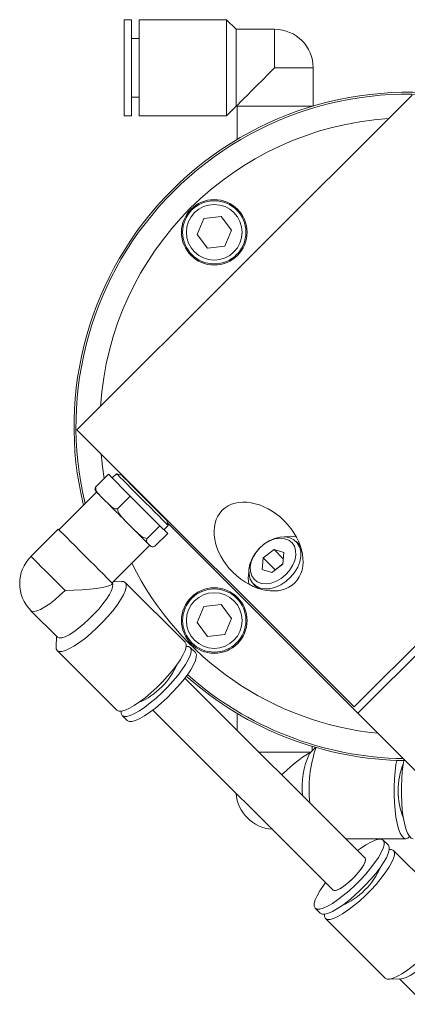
# Model space of a CAD drawing. Header units: inches. Extents: x 1.3 to 31.2, y 1 to 21.2.
# Tile 3 of 7: x 9.1 to 11.1, y 8.6 to 13.8. Entities that reach past the tile are written whole.
import ezdxf

# ---------------------------------------------------------------- set-up
doc = ezdxf.new("R2010")
doc.units = ezdxf.units.IN
doc.header["$MEASUREMENT"] = 0

msp = doc.modelspace()

# ---------------------------------------------------------------- linework, layer by layer
at = {"color": 7, "linetype": 'Continuous', "lineweight": 15}
for p, q in [((9.6674, 13.7846), (9.628, 13.7846)), ((9.628, 13.7846), (9.628, 13.2807)), ((9.6674, 13.7846), (9.6674, 13.2807)), ((10.1634, 13.7846), (9.7067, 13.7846)), ((9.7067, 13.7846), (9.7067, 13.2807)), ((10.2138, 13.7342), (10.1634, 13.7846)), ((10.1634, 13.7846), (10.1634, 13.2807)), ((10.4156, 13.7342), (10.2138, 13.7342)), ((10.2138, 13.7342), (10.2138, 13.3311)), ((10.4156, 13.7342), (10.4156, 13.5326)), ((9.7067, 13.6862), (9.6674, 13.6862)), ((10.4156, 13.5326), (10.6172, 13.5326)), ((10.6172, 13.3322), (10.6172, 13.5326)), ((9.3812, 11.6364), (11.1348, 13.39)), ((9.6674, 13.3791), (9.7067, 13.3791)), ((10.1634, 13.2807), (10.2138, 13.3311)), ((10.2138, 13.3311), (10.214, 13.3311)), ((10.214, 13.3311), (10.6134, 13.3311)), ((10.2187, 13.3311), (10.2187, 13.1572)), ((10.6124, 13.3308), (10.6124, 13.3311)), ((9.628, 13.2807), (9.6674, 13.2807)), ((9.7067, 13.2807), (10.1634, 13.2807)), ((10.0454, 12.7442), (10.0095, 12.6606)), ((10.1357, 12.7548), (10.0454, 12.7442)), ((10.1901, 12.682), (10.1357, 12.7548)), ((10.0095, 12.6606), (10.0639, 12.5878)), ((10.1542, 12.5985), (10.1901, 12.682)), ((10.0639, 12.5878), (10.1542, 12.5985)), ((12.5852, 11.9396), (10.8316, 10.186)), ((10.8508, 10.1526), (12.6186, 11.9204)), ((9.3812, 11.6364), (10.8316, 10.186)), ((9.4791, 11.3372), (9.5464, 11.4044)), ((9.5464, 11.4044), (9.6607, 11.29)), ((9.5882, 11.4071), (9.5659, 11.3848)), ((9.6141, 11.4002), (9.5882, 11.4071)), ((9.6157, 11.4018), (9.6141, 11.4002)), ((9.4842, 11.3107), (9.2871, 11.1136)), ((9.505, 11.2899), (9.5256, 11.2693)), ((9.5256, 11.2693), (9.5462, 11.2487)), ((9.5935, 11.2228), (9.6607, 11.29)), ((9.6607, 11.29), (9.8157, 11.1351)), ((9.6324, 11.1625), (9.6603, 11.1346)), ((9.8521, 11.1622), (9.8537, 11.1638)), ((9.859, 11.1363), (9.8521, 11.1622)), ((9.8561, 11.1474), (10.8508, 10.1526)), ((9.2838, 11.1169), (9.1412, 10.9744)), ((9.6603, 11.1346), (9.6882, 11.1067)), ((9.7485, 11.0678), (9.8157, 11.1351)), ((9.7891, 11.0272), (9.8563, 11.0945)), ((9.8157, 11.1351), (9.8563, 11.0945)), ((9.8368, 11.114), (9.859, 11.1363)), ((9.7508, 11.0441), (9.7581, 11.0368)), ((9.7581, 11.0368), (9.7654, 11.0295)), ((10.5489, 11.0307), (10.5282, 11.0515)), ((9.5655, 10.8352), (9.7626, 11.0323)), ((9.7656, 11.0293), (9.7654, 11.0295)), ((10.4124, 11.0105), (10.3558, 10.9667)), ((10.4636, 10.9938), (10.4124, 11.0105)), ((10.4608, 10.9621), (10.4124, 11.0105)), ((10.4582, 10.9332), (10.4636, 10.9938)), ((10.3558, 10.9667), (10.3503, 10.9062)), ((10.4183, 10.9042), (10.3558, 10.9667)), ((10.4015, 10.8895), (10.4582, 10.9332)), ((10.4584, 10.9352), (10.4183, 10.9042)), ((10.3503, 10.9062), (10.4015, 10.8895)), ((10.4183, 10.9042), (10.4181, 10.9023)), ((9.5643, 10.8273), (9.5688, 10.8319)), ((9.6169, 10.8429), (9.5717, 10.8414)), ((9.5781, 10.8416), (9.5759, 10.8456)), ((9.9472, 10.5248), (9.6345, 10.8374)), ((10.3055, 10.8288), (10.3262, 10.808)), ((9.1412, 10.6893), (9.2793, 10.5512)), ((10.0454, 10.7112), (10.0095, 10.6277)), ((10.1357, 10.7219), (10.0454, 10.7112)), ((10.1901, 10.6491), (10.1357, 10.7219)), ((10.0095, 10.6277), (10.0639, 10.5548)), ((10.1542, 10.5655), (10.1901, 10.6491)), ((9.2746, 10.5559), (9.2727, 10.4987)), ((10.0639, 10.5548), (10.1542, 10.5655)), ((9.2782, 10.4811), (9.5908, 10.1685)), ((10.0011, 10.4709), (9.9741, 10.4978)), ((10.8887, 9.3939), (9.9459, 10.3368)), ((9.7788, 10.1697), (10.7217, 9.2269)), ((9.6178, 10.1415), (9.6447, 10.1146)), ((10.2187, 10.1526), (10.2187, 10.0639)), ((10.8508, 10.1526), (11.9118, 9.0916)), ((10.6285, 9.9742), (10.5983, 9.942)), ((10.6124, 9.9571), (10.6124, 9.979)), ((10.6046, 9.9487), (10.334, 9.9487)), ((10.7875, 9.4951), (11.1023, 9.4951)), ((11.0103, 9.4616), (10.9834, 9.4886)), ((11.3499, 9.1221), (11.0373, 9.4347)), ((10.627, 9.1322), (10.654, 9.1053)), ((10.6809, 9.0783), (10.9935, 8.7657)), ((11.0112, 8.7602), (11.0778, 8.7625)), ((11.0684, 8.7622), (11.2018, 8.6288))]:
    msp.add_line(p, q, dxfattribs=at)
at = {"color": 7, "linetype": 'Continuous', "lineweight": 15, "flags": 128}
for points in [[(10.214, 13.3311), (10.2165, 13.3335), (10.2239, 13.3409), (10.236, 13.353), (10.2525, 13.3696), (10.2731, 13.3901), (10.2971, 13.4141), (10.3241, 13.4411), (10.3533, 13.4703), (10.3841, 13.5011), (10.4156, 13.5326)], [(9.5078, 11.5097), (9.5151, 11.4441), (9.5244, 11.3825)], [(9.859, 11.1363), (9.8579, 11.1374), (9.8522, 11.1431), (9.8419, 11.1534), (9.8273, 11.168), (9.809, 11.1864), (9.7875, 11.2078), (9.7638, 11.2316), (9.7386, 11.2568), (9.7128, 11.2825), (9.6875, 11.3078), (9.6634, 11.3319), (9.6416, 11.3538), (9.6227, 11.3727), (9.6074, 11.3879), (9.5964, 11.399), (9.5899, 11.4054), (9.5882, 11.4071)], [(9.8521, 11.1622), (9.8507, 11.1636), (9.8447, 11.1696), (9.8341, 11.1802), (9.8193, 11.1949), (9.8011, 11.2132), (9.78, 11.2342), (9.757, 11.2572), (9.7331, 11.2812), (9.7091, 11.3051), (9.6862, 11.3281), (9.6651, 11.3491), (9.6469, 11.3674), (9.6321, 11.3821), (9.6215, 11.3928), (9.6155, 11.3988), (9.6141, 11.4002)], [(9.505, 11.2899), (9.4991, 11.2958), (9.494, 11.3009), (9.4897, 11.3051), (9.4863, 11.3086), (9.4837, 11.3111), (9.4821, 11.3128), (9.4813, 11.3136), (9.4812, 11.3137)], [(9.6324, 11.1625), (9.6211, 11.1738), (9.6098, 11.1851), (9.5985, 11.1963), (9.5875, 11.2074), (9.5766, 11.2182), (9.5661, 11.2288), (9.5559, 11.239), (9.5462, 11.2487)], [(9.5688, 10.8319), (9.5679, 10.8328), (9.5624, 10.8383), (9.5523, 10.8483), (9.538, 10.8627), (9.5198, 10.8809), (9.4984, 10.9022), (9.4746, 10.9261), (9.4492, 10.9515), (9.4229, 10.9778), (9.3968, 11.0039), (9.3717, 11.029), (9.3484, 11.0523), (9.3278, 11.0729), (9.3105, 11.0901), (9.2972, 11.1035), (9.2883, 11.1124), (9.2841, 11.1166), (9.2838, 11.1169)], [(9.7508, 11.0441), (9.7453, 11.0495), (9.7391, 11.0558), (9.7322, 11.0627), (9.7246, 11.0703), (9.7163, 11.0786), (9.7074, 11.0874), (9.698, 11.0968), (9.6882, 11.1067)], [(10.281, 10.906), (10.2864, 10.9342), (10.2975, 10.9627), (10.3139, 10.9902), (10.3347, 11.0155), (10.3592, 11.0374), (10.3861, 11.0552), (10.4144, 11.0679), (10.4428, 11.075), (10.4701, 11.0763), (10.495, 11.0715), (10.5166, 11.0611), (10.5337, 11.0453), (10.5458, 11.025), (10.5522, 11.0009), (10.5527, 10.9742), (10.5472, 10.946), (10.5361, 10.9176), (10.5198, 10.8901), (10.4989, 10.8648), (10.4745, 10.8428), (10.4475, 10.8251), (10.4192, 10.8124), (10.3908, 10.8052), (10.3635, 10.804), (10.3386, 10.8087), (10.3171, 10.8192), (10.2999, 10.8349), (10.2879, 10.8553), (10.2815, 10.8793), (10.281, 10.906)], [(10.2881, 10.9201), (10.2888, 10.8952), (10.2954, 10.873), (10.3076, 10.8546), (10.3247, 10.841), (10.346, 10.8329), (10.3704, 10.8307), (10.3966, 10.8344), (10.4233, 10.844), (10.4492, 10.8588), (10.473, 10.8782), (10.4934, 10.9012), (10.5096, 10.9267), (10.5206, 10.9533), (10.5259, 10.9798), (10.5252, 11.0048), (10.5186, 11.027), (10.5064, 11.0453), (10.4892, 11.0589), (10.4679, 11.067), (10.4436, 11.0693), (10.4174, 11.0655), (10.3907, 11.056), (10.3648, 11.0411), (10.341, 11.0217), (10.3205, 10.9987), (10.3044, 10.9732), (10.2934, 10.9466), (10.2881, 10.9201)], [(9.3195, 10.7961), (9.2935, 10.8221), (9.2672, 10.8484), (9.2415, 10.8741), (9.2172, 10.8984), (9.1952, 10.9204), (9.1762, 10.9394), (9.1608, 10.9548), (9.1497, 10.9659), (9.1431, 10.9725), (9.1412, 10.9744)], [(9.2782, 10.4811), (9.288, 10.4761), (9.3024, 10.4762), (9.3209, 10.4813), (9.3432, 10.4912), (9.3686, 10.5057), (9.3963, 10.5244), (9.4257, 10.5468), (9.4559, 10.5722), (9.4862, 10.6), (9.5156, 10.6294), (9.5434, 10.6597), (9.5689, 10.6899), (9.5912, 10.7193), (9.6099, 10.747), (9.6244, 10.7724), (9.6343, 10.7947), (9.6394, 10.8132), (9.6395, 10.8276), (9.6345, 10.8374), (9.6248, 10.8423), (9.6169, 10.8429)], [(9.2793, 10.5512), (9.2883, 10.5471), (9.3019, 10.5479), (9.3195, 10.5537), (9.3406, 10.5643), (9.3645, 10.5793), (9.3903, 10.5982), (9.4172, 10.6204), (9.4443, 10.645), (9.4706, 10.6713), (9.4953, 10.6984), (9.5174, 10.7253), (9.5363, 10.7511), (9.5513, 10.775), (9.5619, 10.7961), (9.5677, 10.8137), (9.5686, 10.8273), (9.5677, 10.8308)], [(9.1412, 10.6893), (9.1451, 10.6866), (9.1564, 10.685), (9.1721, 10.6883), (9.1916, 10.6966), (9.2141, 10.7094), (9.2391, 10.7264), (9.2656, 10.747), (9.2927, 10.7705), (9.3195, 10.7961)], [(9.5908, 10.1685), (9.6006, 10.1635), (9.615, 10.1636), (9.6336, 10.1687), (9.6558, 10.1786), (9.6812, 10.1931), (9.7089, 10.2118), (9.7383, 10.2341), (9.7686, 10.2596), (9.7988, 10.2874), (9.8282, 10.3168), (9.856, 10.3471), (9.8815, 10.3773), (9.9038, 10.4067), (9.9225, 10.4344), (9.937, 10.4598), (9.9469, 10.4821), (9.952, 10.5006), (9.9521, 10.515), (9.9472, 10.5248)], [(9.2727, 10.4987), (9.2733, 10.4909), (9.2782, 10.4811)], [(9.6178, 10.1415), (9.6275, 10.1366), (9.6419, 10.1367), (9.6605, 10.1417), (9.6828, 10.1516), (9.7081, 10.1661), (9.7359, 10.1848), (9.7653, 10.2072), (9.7955, 10.2326), (9.8257, 10.2604), (9.8552, 10.2899), (9.883, 10.3201), (9.9084, 10.3503), (9.9308, 10.3797), (9.9495, 10.4075), (9.964, 10.4328), (9.9739, 10.4551), (9.979, 10.4737), (9.979, 10.4881), (9.9741, 10.4978), (9.9643, 10.5028), (9.9523, 10.503)], [(9.6447, 10.1146), (9.6545, 10.1096), (9.6689, 10.1097), (9.6875, 10.1148), (9.7097, 10.1247), (9.7351, 10.1392), (9.7628, 10.1579), (9.7922, 10.1802), (9.8225, 10.2057), (9.8527, 10.2335), (9.8821, 10.2629), (9.9099, 10.2932), (9.9354, 10.3234), (9.9577, 10.3528), (9.9764, 10.3805), (9.9909, 10.4059), (10.0008, 10.4282), (10.0059, 10.4467), (10.006, 10.4611), (10.0011, 10.4709)], [(9.6126, 10.1633), (9.6128, 10.1513), (9.6178, 10.1415)], [(11.1023, 9.4951), (11.0921, 9.4986), (11.0821, 9.5088), (11.0726, 9.5255), (11.064, 9.5483), (11.0564, 9.5765), (11.0501, 9.6093), (11.0452, 9.6459), (11.0418, 9.6853), (11.0401, 9.7263), (11.0401, 9.7679), (11.0418, 9.809), (11.0452, 9.8483), (11.0501, 9.8849), (11.0539, 9.906)], [(11.1405, 9.4951), (11.1302, 9.4986), (11.1202, 9.5088), (11.1108, 9.5255), (11.1021, 9.5483), (11.0946, 9.5765), (11.0882, 9.6093), (11.0833, 9.6459), (11.08, 9.6853), (11.0783, 9.7263), (11.0783, 9.7679), (11.08, 9.809), (11.0833, 9.8483), (11.0882, 9.8849), (11.0918, 9.905)], [(10.8492, 9.4334), (10.8652, 9.4453), (10.893, 9.464), (10.9184, 9.4785), (10.9406, 9.4884), (10.9592, 9.4934), (10.9736, 9.4935), (10.9834, 9.4886), (10.9883, 9.4788), (10.9882, 9.4644), (10.9832, 9.4458), (10.9732, 9.4236), (10.9587, 9.3982), (10.94, 9.3705), (10.9177, 9.3411), (10.8922, 9.3108), (10.8644, 9.2806), (10.835, 9.2512), (10.8048, 9.2234), (10.7745, 9.1979), (10.7451, 9.1756), (10.7174, 9.1569), (10.692, 9.1424), (10.6698, 9.1325), (10.6512, 9.1274), (10.6368, 9.1273), (10.627, 9.1322), (10.627, 9.1322)], [(11.1214, 9.5072), (11.1126, 9.4986), (11.1023, 9.4951)], [(11.0103, 9.4616), (11.0152, 9.4519), (11.0152, 9.4375), (11.0101, 9.4189), (11.0002, 9.3966), (10.9857, 9.3713), (10.967, 9.3435), (10.9446, 9.3141), (10.9192, 9.2839), (10.8914, 9.2537), (10.862, 9.2242), (10.8317, 9.1964), (10.8015, 9.171), (10.7721, 9.1486), (10.7443, 9.1299), (10.719, 9.1154), (10.6967, 9.1055), (10.6781, 9.1004), (10.6638, 9.1004), (10.654, 9.1053)], [(11.0155, 9.4399), (11.0275, 9.4396), (11.0373, 9.4347), (11.0422, 9.4249), (11.0421, 9.4105), (11.0371, 9.3919), (11.0271, 9.3697), (11.0126, 9.3443), (10.9939, 9.3166), (10.9716, 9.2872), (10.9461, 9.2569), (10.9183, 9.2267), (10.8889, 9.1973), (10.8587, 9.1695), (10.8284, 9.144), (10.799, 9.1217), (10.7713, 9.103), (10.7459, 9.0885), (10.7237, 9.0786), (10.7051, 9.0735), (10.6907, 9.0734), (10.6809, 9.0783), (10.6809, 9.0783)], [(10.7217, 9.2269), (10.7248, 9.225), (10.7345, 9.2249), (10.7484, 9.2298), (10.7655, 9.2394), (10.7849, 9.2531), (10.8055, 9.2701), (10.8261, 9.2895), (10.8455, 9.3101), (10.8626, 9.3307), (10.8763, 9.3501), (10.8858, 9.3673), (10.8907, 9.3811), (10.8906, 9.3908), (10.8887, 9.3939)], [(10.8887, 9.3939), (10.8913, 9.3865), (10.8889, 9.3746), (10.8816, 9.359), (10.8699, 9.3406), (10.8544, 9.3204), (10.8361, 9.2997), (10.8159, 9.2796), (10.7952, 9.2612), (10.775, 9.2457), (10.7566, 9.234), (10.741, 9.2267), (10.7291, 9.2243), (10.7217, 9.2269), (10.7217, 9.2269)], [(10.627, 9.1322), (10.6221, 9.142), (10.6222, 9.1564), (10.6272, 9.175), (10.6372, 9.1973), (10.6517, 9.2226), (10.6703, 9.2504), (10.6822, 9.2664)], [(10.6809, 9.0783), (10.676, 9.0881), (10.6757, 9.1001)], [(11.3499, 9.1221), (11.3548, 9.1123), (11.3547, 9.0979), (11.3497, 9.0793), (11.3397, 9.0571), (11.3252, 9.0317), (11.3066, 9.004), (11.2842, 8.9746), (11.2588, 8.9443), (11.2309, 8.9141), (11.2015, 8.8847), (11.1713, 8.8569), (11.1411, 8.8314), (11.1117, 8.8091), (11.0839, 8.7904), (11.0585, 8.7759), (11.0363, 8.7659), (11.0177, 8.7609), (11.0033, 8.7608), (10.9935, 8.7657), (10.9935, 8.7657)], [(11.3531, 9.0378), (11.352, 9.0294), (11.3462, 9.0118), (11.3356, 8.9907), (11.3206, 8.9668), (11.3017, 8.9409), (11.2796, 8.914), (11.2549, 8.887), (11.2286, 8.8607), (11.2016, 8.836), (11.1747, 8.8139), (11.1488, 8.795), (11.1249, 8.78), (11.1038, 8.7694), (11.0862, 8.7636), (11.0778, 8.7625)]]:
    msp.add_lwpolyline(points, dxfattribs=at)
at = {"color": 7, "linetype": 'Continuous', "lineweight": 15}
for centre, radius in [((10.0998, 12.6713), 0.1715), ((10.0998, 12.6713), 0.1654), ((10.0998, 12.6713), 0.1457), ((10.0998, 10.6384), 0.1715), ((10.0998, 10.6384), 0.1654), ((10.0998, 10.6384), 0.1457)]:
    msp.add_circle(centre, radius, dxfattribs=at)
for centre, radius, start, end in [((10.4156, 13.5326), 0.2016, 0, 90), ((11.1163, 11.6549), 1.75, 76.3588, 193.6412), ((11.1163, 11.6549), 1.74, 76.5597, 193.4403), ((11.1163, 11.6549), 1.615, 93.7296, 176.2704), ((10.4955, 10.934), 0.1457, 76.772, 102.0817), ((9.2838, 10.8319), 0.2016, 135, 225), ((11.1163, 11.6549), 1.615, 206.3299, 264.2861), ((10.423, 10.8615), 0.1457, 167.9203, 193.226), ((9.5478, 10.5678), 0.3919, 293.5603, 336.4397), ((11.1163, 11.6549), 1.75, 228.3611, 269.4153), ((11.1163, 11.6549), 1.74, 228.3279, 269.0782), ((11.2622, 9.755), 0.6666, 160.9025, 186.1928), ((10.9617, 9.768), 0.4029, 154.417, 186.6867), ((11.453, 9.7471), 0.3913, 158.371, 201.629), ((10.4156, 9.7471), 0.2016, 183.6866, 266.3134), ((10.611, 9.5046), 0.3919, 293.5603, 336.4397)]:
    msp.add_arc(centre, radius, start, end, dxfattribs=at)
msp.add_ellipse((10.3313, 11.0257), major_axis=(0.19, -0.19), ratio=0.707107, dxfattribs=at)
for centre, major_axis, ratio, start_param, end_param in [((9.2838, 10.8319), (0.2828, 0), 0.127412, 4.839118, 6.156456), ((10.4156, 9.7471), (0.2, 0.2), 0.125857, 0.250732, 1.266237)]:
    msp.add_ellipse(centre, major_axis=major_axis, ratio=ratio, start_param=start_param, end_param=end_param, dxfattribs=at)
for points, knots in [([(9.4814, 11.3135), (9.4812, 11.3137), (9.4789, 11.3161), (9.4758, 11.3203), (9.475, 11.328), (9.478, 11.3346), (9.4791, 11.3372)], [0, 0, 0, 0, 0.0528734, 0.5179568, 0.809657, 1, 1, 1, 1]), ([(9.4791, 11.3372), (9.4793, 11.333), (9.48, 11.3193), (9.4912, 11.3043), (9.501, 11.2941), (9.505, 11.2899)], [0, 0, 0, 0, 0.204335, 0.673306, 1, 1, 1, 1]), ([(9.5462, 11.2487), (9.5469, 11.248), (9.5534, 11.2415), (9.5643, 11.2319), (9.5797, 11.2233), (9.5896, 11.2229), (9.5935, 11.2228)], [0, 0, 0, 0, 0.052878, 0.517956, 0.809659, 1, 1, 1, 1]), ([(9.5935, 11.2228), (9.5945, 11.2179), (9.5977, 11.2015), (9.6135, 11.182), (9.6269, 11.1682), (9.6324, 11.1625)], [0, 0, 0, 0, 0.204356, 0.673361, 1, 1, 1, 1]), ([(9.6882, 11.1067), (9.6891, 11.1058), (9.698, 11.0969), (9.7124, 11.0837), (9.7321, 11.0709), (9.7439, 11.0687), (9.7485, 11.0678)], [0, 0, 0, 0, 0.052979, 0.518036, 0.809719, 1, 1, 1, 1]), ([(9.7485, 11.0678), (9.7473, 11.0651), (9.7433, 11.056), (9.7461, 11.0494), (9.7494, 11.0457), (9.7508, 11.0441)], [0, 0, 0, 0, 0.204333, 0.673301, 1, 1, 1, 1]), ([(9.7654, 11.0295), (9.7656, 11.0293), (9.768, 11.0269), (9.7722, 11.0239), (9.7799, 11.0231), (9.7865, 11.026), (9.7891, 11.0272)], [0, 0, 0, 0, 0.052873, 0.517959, 0.809654, 1, 1, 1, 1])]:
    msp.add_open_spline(points, degree=3, knots=knots, dxfattribs=at)

doc.saveas('drawing.dxf')
